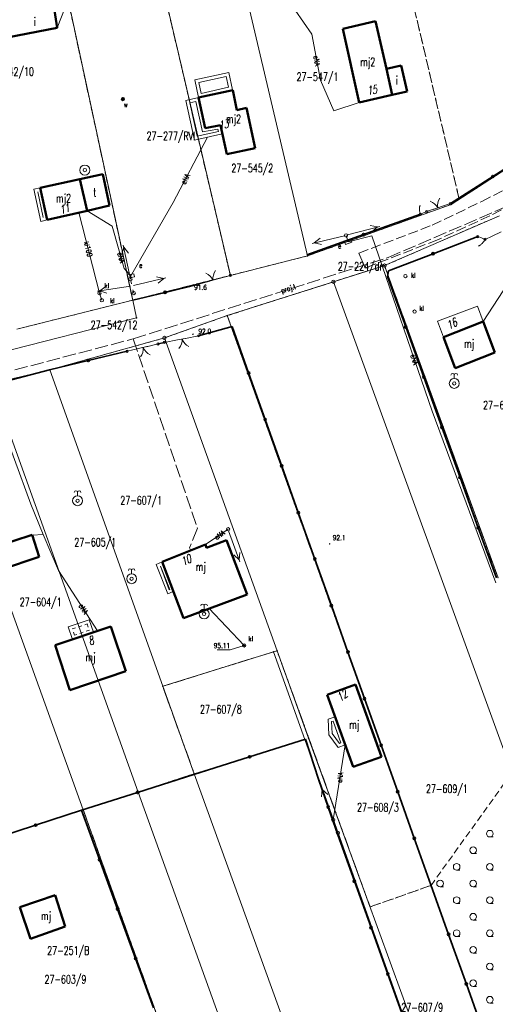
# Model space of a CAD drawing. Header units: metres. Extents: x 7542868 to 7543894, y 5828497 to 5830561.
# Tile 43 of 66: x 7543337 to 7543409, y 5830139 to 5830287. Entities that reach past the tile are written whole.
import ezdxf
from ezdxf.enums import TextEntityAlignment as Align

# ---------------------------------------------------------------- set-up
doc = ezdxf.new("R2010")
doc.units = ezdxf.units.M
for name, pattern in [('2_1', [0]), ('2_14', [1, -1]), ('2_KTJZ01', [2, 1.5, -0.5]), ('2_PTTL', [1.5, 1, -0.5]), ('3_1', [0]), ('3_EGBB01', [0]), ('3_EGBG08', [0]), ('3_EGBG08W', [1, 0.5, -0.5]), ('3_EGBI17', [0]), ('3_EGBT07', [0]), ('4_1', [0]), ('4_SUPE_01', [0]), ('4_SUPK_01', [0]), ('4_SUPT_P_01', [2.5, 2, -0.5]), ('4_SUSM03_02', [0]), ('GDE', [0]), ('GUK', [2, 1.5, -0.5]), ('GUZ', [1, 0.5, -0.5])]:
    doc.linetypes.add(name, pattern=pattern)
doc.layers.get('0').update_dxf_attribs({"color": 250, "linetype": 'CONTINUOUS', "lineweight": 100})
for name, color, linetype, lineweight in [('Dzialki', 7, 'GDE', 18), ('EADTD_T_0', 7, 'CONTINUOUS', 25), ('EGBB_E_T_0', 7, 'CONTINUOUS', 25), ('EGBB_L_0', 7, '3_EGBB01', 50), ('EGBE_L_0', 7, '3_EGBT07', 18), ('EGBE_L_1', 7, '3_EGBG08', 18), ('EGBE_L_8', 7, '3_1', 18), ('Kontury', 3, 'GUK', 18), ('KTJZ_L_0', 7, '2_KTJZ01', 18), ('KTOK_L_1', 7, '2_1', 18), ('KTOK_L_3', 7, '2_1', 18), ('KTOK_L_4', 7, 'CONTINUOUS', 35), ('Numery_dzialek', 7, 'CONTINUOUS', 13), ('Numery_konturow', 3, 'CONTINUOUS', 13), ('Numery_uzytkow', 7, 'CONTINUOUS', 13), ('PTTL_L_4', 7, '2_PTTL', 18), ('Punkty', 7, 'CONTINUOUS', 18), ('RTPW_T_0', 7, 'CONTINUOUS', 15), ('SUPE_E_T_3', 1, 'CONTINUOUS', 15), ('SUPE_L_3', 1, '4_SUPE_01', 18), ('SUPK_E_T_1', 34, 'CONTINUOUS', 15), ('SUPK_L_1', 34, '4_SUPK_01', 18), ('SUPP_E_T_6', 30, 'CONTINUOUS', 15), ('SUPP_L_6', 30, '4_SUPT_P_01', 18), ('SUSM_L_4', 7, 'CONTINUOUS', 18), ('SUSM_T_3', 7, 'CONTINUOUS', 18), ('SUTN_T_0', 7, 'CONTINUOUS', 18), ('SUUE_E_T_2', 7, 'CONTINUOUS', 15), ('SUUE_T_3', 7, 'CONTINUOUS', 18), ('SUUK_E_T_3', 7, 'CONTINUOUS', 15), ('SUUK_T_2', 34, 'CONTINUOUS', 18), ('SUUK_T_4', 7, 'CONTINUOUS', 18), ('SUUW_E_T_8', 7, 'CONTINUOUS', 15), ('SUUW_T_1', 7, 'CONTINUOUS', 18), ('SUUW_T_11', 7, 'CONTINUOUS', 18), ('SUUW_T_2', 7, 'CONTINUOUS', 18), ('Uzytki', 7, 'GUZ', 18)]:
    doc.layers.add(name, color=color, linetype=linetype, lineweight=lineweight)
doc.styles.get("Standard").update_dxf_attribs({"font": 'Simplex.SHX', "width": 0.75})

# ---------------------------------------------------------------- blocks, each defined once
blk = doc.blocks.new('GRO')
at = {"linetype": 'CONTINUOUS'}
blk.add_circle((0, 0), 0.045, dxfattribs=at)
blk = doc.blocks.new('GRT')
at = {"linetype": 'CONTINUOUS'}
blk.add_circle((0, 0), 0.25, dxfattribs=at)
blk = doc.blocks.new('2_PTTL05')
at = {"linetype": 'CONTINUOUS'}
blk.add_line((0, -0.5), (0.5, -0.5), dxfattribs=at)
blk.add_circle((0, 0), 0.5, dxfattribs=at)
blk = doc.blocks.new('2_RTPW01')
at = {"linetype": 'CONTINUOUS'}
blk.add_circle((0, 0), 0.045, dxfattribs=at)
blk = doc.blocks.new('4_SUSM04_01')
at = {"linetype": 'CONTINUOUS'}
blk.add_circle((0, 0), 0.25, dxfattribs=at)
blk = doc.blocks.new('4_SUPS01_06')
at = {"linetype": 'CONTINUOUS'}
blk.add_circle((0, 0), 0.0625, dxfattribs=at)
blk = doc.blocks.new('4_SUUS18_01')
at = {"linetype": 'CONTINUOUS'}
for p, q in [((0.5, 0.25), (-0.5, 0.25)), ((-0.5, 0.25), (-0.5, -0.25)), ((0.5, -0.25), (0.5, 0.25)), ((-0.5, -0.25), (0.5, -0.25))]:
    blk.add_line(p, q, dxfattribs=at)
blk = doc.blocks.new('4_SUUS22_01')
at = {"linetype": 'CONTINUOUS'}
blk.add_circle((0, 0), 0.25, dxfattribs=at)
blk = doc.blocks.new('4_SUUS15_05')
at = {"linetype": 'CONTINUOUS'}
blk.add_circle((0, 0), 0.25, dxfattribs=at)
blk = doc.blocks.new('4_SUUS14')
at = {"linetype": 'CONTINUOUS'}
blk.add_line((0, 0.75), (0, 1.25), dxfattribs=at)
for radius in [0.75, 0.25]:
    blk.add_circle((0, 0), radius, dxfattribs=at)
for centre in [(-0.25, 1.25), (0.25, 1.25)]:
    blk.add_arc(centre, 0.25, 0, 180, dxfattribs=at)
blk = doc.blocks.new('4_SUUS31_01')
at = {"linetype": 'CONTINUOUS'}
for radius in [0.25, 0.225, 0.2, 0.175, 0.15, 0.125, 0.1, 0.075, 0.05, 0.025, 0.00715]:
    blk.add_circle((0, 0), radius, dxfattribs=at)
blk = doc.blocks.new('4_SUUS13')
at = {"linetype": 'CONTINUOUS'}
for radius in [0.75, 0.25]:
    blk.add_circle((0, 0), radius, dxfattribs=at)

msp = doc.modelspace()

# ---------------------------------------------------------------- linework, layer by layer
at = {"layer": 'Dzialki'}
for p, q in [((7543380.38, 5830251.52), (7543369.65, 5830297.06)), ((7543368.75, 5830248.58), (7543357.89, 5830294.96)), ((7543354.05, 5830244.86), (7543343.81, 5830292.44)), ((7543401.99, 5830259.27), (7543414.86, 5830267.57)), ((7543380.38, 5830251.52), (7543401.99, 5830259.27)), ((7543409.25, 5830257.57), (7543391.96, 5830250.06)), ((7543368.75, 5830248.58), (7543380.38, 5830251.52)), ((7543384.27, 5830247.62), (7543391.96, 5830250.06)), ((7543391.96, 5830250.06), (7543409.05, 5830203.03)), ((7543354.05, 5830244.86), (7543368.75, 5830248.58)), ((7543384.27, 5830247.62), (7543368.28, 5830242.53)), ((7543446.39, 5830076.67), (7543384.27, 5830247.62)), ((7543336.59, 5830240.48), (7543354.05, 5830244.86)), ((7543354.62, 5830242.19), (7543354.05, 5830244.86)), ((7543368.28, 5830242.53), (7543358.82, 5830239.17)), ((7543420.32, 5830097.02), (7543368.28, 5830242.53)), ((7543331.2, 5830236.2), (7543354.62, 5830242.19)), ((7543358.82, 5830239.17), (7543341.58, 5830234.36)), ((7543375.78, 5830192.07), (7543358.82, 5830239.17)), ((7543341.58, 5830234.36), (7543332.83, 5830232.28)), ((7543358.56, 5830186.71), (7543341.58, 5830234.36)), ((7543354.85, 5830170.79), (7543332.83, 5830232.28)), ((7543346.6, 5830168.1), (7543324.2, 5830230.24)), ((7543375.22, 5830191.9), (7543375.78, 5830192.07)), ((7543380.53, 5830178.89), (7543375.78, 5830192.07)), ((7543358.56, 5830186.71), (7543375.22, 5830191.9)), ((7543379.94, 5830178.71), (7543375.22, 5830191.9)), ((7543363.31, 5830173.54), (7543358.56, 5830186.71)), ((7543363.31, 5830173.54), (7543379.94, 5830178.71)), ((7543379.94, 5830178.71), (7543410.16, 5830094.27)), ((7543411.23, 5830094.55), (7543380.53, 5830178.89)), ((7543354.85, 5830170.79), (7543363.31, 5830173.54)), ((7543393.58, 5830089.78), (7543363.31, 5830173.54)), ((7543346.6, 5830168.1), (7543354.85, 5830170.79)), ((7543386.17, 5830084.13), (7543354.85, 5830170.79)), ((7543324.24, 5830160.85), (7543346.6, 5830168.1)), ((7543359.96, 5830130.86), (7543346.6, 5830168.1))]:
    msp.add_line(p, q, dxfattribs=at)
at = {"layer": 'EGBB_L_0', "linetype": '3_EGBB01'}
for p, q in [((7543341.9, 5830290.76), (7543342.7, 5830285.86)), ((7543342.7, 5830285.86), (7543335.15, 5830284.42)), ((7543390.62, 5830286.85), (7543385.7, 5830285.73)), ((7543385.7, 5830285.73), (7543388.12, 5830274.64)), ((7543392.25, 5830279.68), (7543390.62, 5830286.85)), ((7543394.48, 5830280.18), (7543392.25, 5830279.68)), ((7543393.12, 5830275.77), (7543392.25, 5830279.68)), ((7543395.37, 5830276.28), (7543394.48, 5830280.18)), ((7543363.95, 5830275.35), (7543369.1, 5830276.49)), ((7543364.96, 5830270.76), (7543363.95, 5830275.35)), ((7543369.1, 5830276.49), (7543369.74, 5830273.48)), ((7543388.12, 5830274.64), (7543393.12, 5830275.77)), ((7543393.12, 5830275.77), (7543395.37, 5830276.28)), ((7543369.74, 5830273.48), (7543371.2, 5830273.8)), ((7543371.2, 5830273.8), (7543372.5, 5830267.76)), ((7543367.27, 5830271.18), (7543364.96, 5830270.76)), ((7543368.2, 5830266.83), (7543367.27, 5830271.18)), ((7543372.5, 5830267.76), (7543368.2, 5830266.83)), ((7543349.55, 5830263.83), (7543346.07, 5830263.07)), ((7543349.55, 5830263.83), (7543350.57, 5830259.13)), ((7543346.07, 5830263.07), (7543340.12, 5830261.78)), ((7543341.18, 5830256.94), (7543340.12, 5830261.78)), ((7543346.07, 5830263.07), (7543347.17, 5830258.33)), ((7543347.17, 5830258.33), (7543350.57, 5830259.13)), ((7543341.18, 5830256.94), (7543347.17, 5830258.33)), ((7543406.81, 5830241.63), (7543400.85, 5830239.3)), ((7543408.58, 5830236.96), (7543406.81, 5830241.63)), ((7543402.6, 5830234.61), (7543400.85, 5830239.3)), ((7543402.6, 5830234.61), (7543408.58, 5830236.96)), ((7543333.17, 5830207.66), (7543338.89, 5830209.53)), ((7543338.89, 5830209.53), (7543339.98, 5830206.21)), ((7543368.18, 5830208.71), (7543365.14, 5830207.55)), ((7543371.3, 5830200.55), (7543368.18, 5830208.71)), ((7543358.5, 5830205.43), (7543364.99, 5830208.04)), ((7543365.14, 5830207.55), (7543364.99, 5830208.04)), ((7543339.98, 5830206.21), (7543334.27, 5830204.29)), ((7543361.67, 5830196.95), (7543358.5, 5830205.43)), ((7543371.3, 5830200.55), (7543361.67, 5830196.95)), ((7543342.35, 5830192.89), (7543350.75, 5830195.73)), ((7543350.75, 5830195.73), (7543353.03, 5830188.98)), ((7543344.59, 5830186.13), (7543342.35, 5830192.89)), ((7543353.03, 5830188.98), (7543344.59, 5830186.13)), ((7543387.58, 5830186.98), (7543383.32, 5830185.41)), ((7543391.51, 5830176.11), (7543387.58, 5830186.98)), ((7543383.32, 5830185.41), (7543387.24, 5830174.57)), ((7543387.24, 5830174.57), (7543391.51, 5830176.11)), ((7543337.05, 5830153.47), (7543342.35, 5830155.27)), ((7543342.35, 5830155.27), (7543343.87, 5830150.53)), ((7543338.67, 5830148.71), (7543337.05, 5830153.47)), ((7543343.87, 5830150.53), (7543338.67, 5830148.71))]:
    msp.add_line(p, q, dxfattribs=at)
at = {"layer": 'EGBE_L_0', "linetype": '3_EGBT07'}
for p, q in [((7543363.39, 5830278.03), (7543368.53, 5830279.12)), ((7543363.95, 5830275.35), (7543363.39, 5830278.03)), ((7543363.98, 5830277.64), (7543368.14, 5830278.53)), ((7543368.14, 5830278.53), (7543368.49, 5830276.91)), ((7543368.53, 5830279.12), (7543369.08, 5830276.54)), ((7543369.08, 5830276.54), (7543363.95, 5830275.35)), ((7543364.34, 5830275.95), (7543363.98, 5830277.64)), ((7543368.49, 5830276.91), (7543364.34, 5830275.95)), ((7543362.07, 5830274.92), (7543363.95, 5830275.35)), ((7543363.95, 5830275.35), (7543364.96, 5830270.76)), ((7543363.37, 5830268.96), (7543362.07, 5830274.92)), ((7543362.67, 5830274.55), (7543363.57, 5830274.75)), ((7543363.76, 5830269.56), (7543362.67, 5830274.55)), ((7543363.57, 5830274.75), (7543364.58, 5830270.18)), ((7543364.58, 5830270.18), (7543366.88, 5830270.6)), ((7543364.96, 5830270.76), (7543367.27, 5830271.18)), ((7543366.88, 5830270.6), (7543366.95, 5830270.27)), ((7543367.27, 5830271.18), (7543367.54, 5830269.89)), ((7543367.54, 5830269.89), (7543363.37, 5830268.96)), ((7543366.95, 5830270.27), (7543363.76, 5830269.56)), ((7543339.14, 5830261.57), (7543340.12, 5830261.78)), ((7543340.12, 5830261.78), (7543341.18, 5830256.94)), ((7543340.2, 5830256.71), (7543339.14, 5830261.57)), ((7543340.58, 5830257.31), (7543339.74, 5830261.19)), ((7543339.74, 5830261.19), (7543339.74, 5830261.19)), ((7543339.74, 5830261.19), (7543340.58, 5830257.32)), ((7543340.58, 5830257.32), (7543340.58, 5830257.31)), ((7543341.18, 5830256.94), (7543340.2, 5830256.71)), ((7543357.57, 5830205.06), (7543358.5, 5830205.43)), ((7543358.5, 5830205.43), (7543360.16, 5830200.98)), ((7543359.34, 5830200.65), (7543357.57, 5830205.06)), ((7543358.22, 5830204.78), (7543358.21, 5830204.78)), ((7543358.21, 5830204.78), (7543359.52, 5830201.26)), ((7543359.62, 5830201.3), (7543358.22, 5830204.78)), ((7543360.16, 5830200.98), (7543359.34, 5830200.65)), ((7543359.52, 5830201.26), (7543359.62, 5830201.3)), ((7543383.48, 5830181.75), (7543384.51, 5830182.12)), ((7543383.6, 5830179.4), (7543383.48, 5830181.75)), ((7543384.51, 5830182.12), (7543386.04, 5830177.89)), ((7543384, 5830181.4), (7543384.21, 5830181.48)), ((7543384.09, 5830179.58), (7543384, 5830181.4)), ((7543384.21, 5830181.48), (7543385.4, 5830178.19)), ((7543385, 5830177.51), (7543383.6, 5830179.4)), ((7543385.18, 5830178.11), (7543384.09, 5830179.58)), ((7543386.04, 5830177.89), (7543385, 5830177.51)), ((7543385.4, 5830178.19), (7543385.18, 5830178.11))]:
    msp.add_line(p, q, dxfattribs=at)
at = {"layer": 'EGBE_L_1', "linetype": '3_EGBT07'}
for p, q in [((7543344.32, 5830195.66), (7543347.51, 5830196.74)), ((7543347.51, 5830196.74), (7543348.15, 5830194.85)), ((7543344.96, 5830193.77), (7543344.32, 5830195.66)), ((7543348.15, 5830194.85), (7543344.96, 5830193.77))]:
    msp.add_line(p, q, dxfattribs=at)
at = {"layer": 'EGBE_L_1', "linetype": '3_EGBG08W'}
for p, q in [((7543344.95, 5830195.35), (7543347.2, 5830196.11)), ((7543345.27, 5830194.4), (7543344.95, 5830195.35)), ((7543347.52, 5830195.16), (7543345.27, 5830194.4)), ((7543347.2, 5830196.11), (7543347.52, 5830195.16))]:
    msp.add_line(p, q, dxfattribs=at)
at = {"layer": 'EGBE_L_8', "linetype": '3_EGBI17'}
for p, q in [((7543399.96, 5830241.69), (7543405.96, 5830243.93)), ((7543405.96, 5830243.93), (7543406.81, 5830241.63)), ((7543400.85, 5830239.3), (7543399.96, 5830241.69)), ((7543406.81, 5830241.63), (7543400.85, 5830239.3))]:
    msp.add_line(p, q, dxfattribs=at)
at = {"layer": 'Kontury'}
for p, q in [((7543403.21, 5830260.06), (7543392.5, 5830305.49)), ((7543357.89, 5830294.96), (7543368.75, 5830248.58)), ((7543354.05, 5830244.86), (7543343.81, 5830292.44)), ((7543414.86, 5830267.57), (7543403.21, 5830260.06)), ((7543384.27, 5830247.62), (7543391.96, 5830250.06)), ((7543391.96, 5830250.06), (7543409.05, 5830203.03)), ((7543368.75, 5830248.58), (7543354.05, 5830244.86)), ((7543368.28, 5830242.53), (7543384.27, 5830247.62)), ((7543398.96, 5830156.73), (7543368.28, 5830242.53)), ((7543375.22, 5830191.9), (7543375.78, 5830192.07)), ((7543375.78, 5830192.07), (7543389.78, 5830153.49)), ((7543358.56, 5830186.71), (7543375.22, 5830191.9)), ((7543363.31, 5830173.54), (7543358.56, 5830186.71)), ((7543354.85, 5830170.79), (7543363.31, 5830173.54)), ((7543346.6, 5830168.1), (7543354.85, 5830170.79)), ((7543359.96, 5830130.86), (7543346.6, 5830168.1)), ((7543389.78, 5830153.49), (7543398.96, 5830156.73))]:
    msp.add_line(p, q, dxfattribs=at)
at = {"layer": 'KTJZ_L_0', "linetype": '2_KTJZ01'}
for p, q in [((7543406.59, 5830259.72), (7543415.71, 5830264.4)), ((7543416.7, 5830262.09), (7543407.81, 5830257.56)), ((7543399.15, 5830256.14), (7543406.59, 5830259.72)), ((7543407.81, 5830257.56), (7543399.96, 5830253.94)), ((7543388.1, 5830251.94), (7543399.15, 5830256.14)), ((7543399.96, 5830253.94), (7543389.04, 5830249.7))]:
    msp.add_line(p, q, dxfattribs=at)
at = {"layer": 'KTJZ_L_0', "linetype": '2_14'}
msp.add_line((7543389.04, 5830249.7), (7543388.1, 5830251.94), dxfattribs=at)
at = {"layer": 'KTOK_L_1'}
for p, q in [((7543399.26, 5830258.51), (7543400.68, 5830258.99)), ((7543400.68, 5830258.99), (7543401.88, 5830259.4)), ((7543398.3, 5830258.18), (7543399.5, 5830258.59)), ((7543408.16, 5830254.49), (7543407.1, 5830254.01)), ((7543409.52, 5830255.12), (7543408.16, 5830254.49)), ((7543366.87, 5830248.06), (7543368.75, 5830248.58)), ((7543363.79, 5830247.2), (7543365.67, 5830247.72)), ((7543365.43, 5830247.65), (7543366.87, 5830248.06)), ((7543363.95, 5830239.48), (7543361.99, 5830239.1)), ((7543357.86, 5830238.26), (7543356.13, 5830237.85)), ((7543360.77, 5830238.87), (7543358.81, 5830238.49)), ((7543362.24, 5830239.15), (7543360.77, 5830238.87)), ((7543354.92, 5830237.56), (7543353.19, 5830237.15)), ((7543356.38, 5830237.91), (7543354.92, 5830237.56))]:
    msp.add_line(p, q, dxfattribs=at)
for centre in [(7543401.88, 5830259.4), (7543398.3, 5830258.18), (7543407.1, 5830254.01), (7543368.75, 5830248.58), (7543363.79, 5830247.2), (7543363.95, 5830239.48), (7543357.86, 5830238.26), (7543358.81, 5830238.49), (7543353.19, 5830237.15)]:
    msp.add_circle(centre, 0.17, dxfattribs=at)
for centre, start, end in [((7543401.94, 5830259.13), 146.7994, 190.8737), ((7543398.19, 5830257.85), 26.7626, 70.837), ((7543364.32, 5830247.05), 23.5582, 67.6326), ((7543368.13, 5830248.12), 143.595, 187.6693), ((7543359.51, 5830238.91), 318.9008, 2.9751), ((7543363.4, 5830239.66), 198.864, 242.9384), ((7543353.65, 5830237.55), 321.3531, 5.4275), ((7543357.51, 5830238.46), 201.3164, 245.3908)]:
    msp.add_arc(centre, 2, start, end, dxfattribs=at)
at = {"layer": 'KTOK_L_3'}
for p, q in [((7543397.24, 5830258.73), (7543397.25, 5830258.81)), ((7543397.24, 5830258.63), (7543397.24, 5830258.73)), ((7543397.25, 5830258.9), (7543397.27, 5830258.98)), ((7543397.25, 5830258.81), (7543397.25, 5830258.9)), ((7543397.27, 5830258.98), (7543397.29, 5830259.06)), ((7543397.29, 5830259.06), (7543397.31, 5830259.15)), ((7543397.31, 5830259.15), (7543397.32, 5830259.18)), ((7543397.23, 5830258.54), (7543397.24, 5830258.63)), ((7543397.24, 5830258.45), (7543397.23, 5830258.54)), ((7543397.24, 5830258.35), (7543397.24, 5830258.45)), ((7543397.25, 5830258.26), (7543397.24, 5830258.35)), ((7543397.27, 5830258.17), (7543397.25, 5830258.26)), ((7543397.28, 5830258.06), (7543397.27, 5830258.17)), ((7543397.31, 5830257.97), (7543397.28, 5830258.06)), ((7543397.33, 5830257.88), (7543397.31, 5830257.97)), ((7543397.36, 5830257.78), (7543397.33, 5830257.88)), ((7543397.36, 5830257.78), (7543397.83, 5830257.98)), ((7543397.83, 5830257.98), (7543398.3, 5830258.18)), ((7543406.54, 5830254.22), (7543405.99, 5830254.42)), ((7543406.12, 5830253.01), (7543406.09, 5830253)), ((7543406.2, 5830253.05), (7543406.12, 5830253.01)), ((7543406.28, 5830253.1), (7543406.2, 5830253.05)), ((7543406.35, 5830253.15), (7543406.28, 5830253.1)), ((7543406.43, 5830253.2), (7543406.35, 5830253.15)), ((7543406.5, 5830253.25), (7543406.43, 5830253.2)), ((7543406.57, 5830253.32), (7543406.5, 5830253.25)), ((7543407.1, 5830254.01), (7543406.54, 5830254.22)), ((7543406.64, 5830253.38), (7543406.57, 5830253.32)), ((7543406.7, 5830253.45), (7543406.64, 5830253.38)), ((7543406.77, 5830253.52), (7543406.7, 5830253.45)), ((7543406.83, 5830253.6), (7543406.77, 5830253.52)), ((7543406.89, 5830253.67), (7543406.83, 5830253.6)), ((7543406.95, 5830253.75), (7543406.89, 5830253.67)), ((7543407, 5830253.83), (7543406.95, 5830253.75)), ((7543407.05, 5830253.92), (7543407, 5830253.83)), ((7543407.1, 5830254.01), (7543407.05, 5830253.92))]:
    msp.add_line(p, q, dxfattribs=at)
for centre in [(7543397.36, 5830257.78), (7543398.3, 5830258.18), (7543405.99, 5830254.42), (7543407.1, 5830254.01)]:
    msp.add_circle(centre, 0.17, dxfattribs=at)
at = {"layer": 'KTOK_L_4'}
for p, q in [((7543408.27, 5830263.47), (7543414.66, 5830267.54)), ((7543401.88, 5830259.4), (7543408.27, 5830263.47)), ((7543388.81, 5830254.73), (7543397.36, 5830257.78)), ((7543380.27, 5830251.68), (7543388.81, 5830254.73)), ((7543405.99, 5830254.42), (7543399.27, 5830251.84)), ((7543399.27, 5830251.84), (7543392.56, 5830249.25)), ((7543392.56, 5830249.25), (7543392.41, 5830248.4)), ((7543395.15, 5830240.83), (7543392.41, 5830248.4)), ((7543358.92, 5830246.03), (7543363.79, 5830247.2)), ((7543354.05, 5830244.86), (7543358.92, 5830246.03)), ((7543363.95, 5830239.48), (7543369, 5830240.9)), ((7543369, 5830240.9), (7543371.49, 5830233.89)), ((7543397.88, 5830233.27), (7543395.15, 5830240.83)), ((7543357.86, 5830238.26), (7543358.81, 5830238.49)), ((7543347.35, 5830235.77), (7543353.19, 5830237.15)), ((7543341.51, 5830234.38), (7543347.35, 5830235.77)), ((7543334.83, 5830232.6), (7543341.51, 5830234.38)), ((7543371.49, 5830233.89), (7543373.99, 5830226.89)), ((7543400.61, 5830225.71), (7543397.88, 5830233.27)), ((7543373.99, 5830226.89), (7543376.48, 5830219.88)), ((7543403.34, 5830218.15), (7543400.61, 5830225.71)), ((7543376.48, 5830219.88), (7543378.98, 5830212.87)), ((7543406.08, 5830210.58), (7543403.34, 5830218.15)), ((7543378.98, 5830212.87), (7543381.47, 5830205.87)), ((7543408.81, 5830203.02), (7543406.08, 5830210.58)), ((7543381.47, 5830205.87), (7543383.96, 5830198.86)), ((7543383.96, 5830198.86), (7543386.46, 5830191.86)), ((7543386.46, 5830191.86), (7543388.95, 5830184.85)), ((7543388.95, 5830184.85), (7543391.45, 5830177.84)), ((7543371.64, 5830176.09), (7543380.04, 5830178.77)), ((7543380.04, 5830178.77), (7543382.02, 5830172.73)), ((7543391.45, 5830177.84), (7543393.94, 5830170.84)), ((7543363.24, 5830173.41), (7543371.64, 5830176.09)), ((7543354.79, 5830170.73), (7543363.24, 5830173.41)), ((7543382.02, 5830172.73), (7543383.47, 5830168.53)), ((7543346.34, 5830168.05), (7543354.79, 5830170.73)), ((7543393.94, 5830170.84), (7543396.44, 5830163.83)), ((7543383.47, 5830168.53), (7543384.92, 5830164.33)), ((7543339.42, 5830165.8), (7543346.34, 5830168.05)), ((7543349.05, 5830160.61), (7543346.34, 5830168.05)), ((7543332.5, 5830163.54), (7543339.42, 5830165.8)), ((7543384.92, 5830164.33), (7543387.43, 5830157.35)), ((7543396.44, 5830163.83), (7543398.93, 5830156.83)), ((7543351.77, 5830153.17), (7543349.05, 5830160.61)), ((7543387.43, 5830157.35), (7543389.94, 5830150.37)), ((7543398.93, 5830156.83), (7543401.61, 5830149.35)), ((7543354.49, 5830145.72), (7543351.77, 5830153.17)), ((7543389.94, 5830150.37), (7543392.46, 5830143.39)), ((7543401.61, 5830149.35), (7543404.28, 5830141.88)), ((7543357.2, 5830138.28), (7543354.49, 5830145.72)), ((7543392.46, 5830143.39), (7543394.97, 5830136.41)), ((7543404.28, 5830141.88), (7543406.95, 5830134.4))]:
    msp.add_line(p, q, dxfattribs=at)
for centre in [(7543408.27, 5830263.47), (7543388.81, 5830254.73), (7543399.27, 5830251.84), (7543358.92, 5830246.03), (7543395.15, 5830240.83), (7543347.35, 5830235.77), (7543371.49, 5830233.89), (7543397.88, 5830233.27), (7543373.99, 5830226.89), (7543400.61, 5830225.71), (7543376.48, 5830219.88), (7543403.34, 5830218.15), (7543378.98, 5830212.87), (7543406.08, 5830210.58), (7543381.47, 5830205.87), (7543383.96, 5830198.86), (7543386.46, 5830191.86), (7543388.95, 5830184.85), (7543391.45, 5830177.84), (7543371.64, 5830176.09), (7543354.79, 5830170.73), (7543393.94, 5830170.84), (7543383.47, 5830168.53), (7543339.42, 5830165.8), (7543396.44, 5830163.83), (7543349.05, 5830160.61), (7543387.43, 5830157.35), (7543351.77, 5830153.17), (7543389.94, 5830150.37), (7543401.61, 5830149.35), (7543354.49, 5830145.72), (7543392.46, 5830143.39), (7543404.28, 5830141.88)]:
    msp.add_circle(centre, 0.17, dxfattribs=at)
at = {"layer": 'PTTL_L_4', "linetype": '2_PTTL'}
for p, q in [((7543398.96, 5830156.73), (7543410.46, 5830172.74)), ((7543420.32, 5830097.02), (7543398.96, 5830156.73))]:
    msp.add_line(p, q, dxfattribs=at)
at = {"layer": 'SUPE_L_3', "linetype": '4_SUPE_01'}
for p, q in [((7543342.7, 5830285.86), (7543346.82, 5830296.61)), ((7543375.32, 5830293.11), (7543381.04, 5830284.91)), ((7543381.04, 5830284.91), (7543382.31, 5830277.98)), ((7543382.31, 5830277.98), (7543384.34, 5830273.36)), ((7543384.34, 5830273.36), (7543388.12, 5830274.64)), ((7543360.14, 5830259.57), (7543365.3, 5830269.4)), ((7543353.76, 5830248.51), (7543360.14, 5830259.57)), ((7543347.17, 5830258.33), (7543350.96, 5830256.01)), ((7543350.96, 5830256.01), (7543352.76, 5830249.61)), ((7543386.4, 5830254.67), (7543391.23, 5830255.97)), ((7543389.79, 5830256.1), (7543390.89, 5830255.88)), ((7543390.06, 5830255.14), (7543390.89, 5830255.88)), ((7543381.05, 5830253.4), (7543385.92, 5830254.55)), ((7543386.16, 5830254.6), (7543386.48, 5830253.65)), ((7543386.48, 5830253.65), (7543390.07, 5830254.53)), ((7543390.07, 5830254.53), (7543399.12, 5830228.14)), ((7543352.42, 5830251.73), (7543352.7, 5830252.81)), ((7543353.66, 5830248.26), (7543352.63, 5830253.15)), ((7543353.4, 5830251.93), (7543352.7, 5830252.81)), ((7543381.39, 5830253.48), (7543382.25, 5830254.19)), ((7543381.39, 5830253.48), (7543382.48, 5830253.22)), ((7543352.76, 5830249.61), (7543353.76, 5830248.51)), ((7543353.71, 5830248.02), (7543353.76, 5830248.51)), ((7543357.63, 5830248.38), (7543358.72, 5830248.13)), ((7543406.81, 5830241.63), (7543411.33, 5830248.56)), ((7543348.76, 5830246.19), (7543353.7, 5830246.96)), ((7543349.11, 5830246.24), (7543350.02, 5830246.89)), ((7543354.19, 5830247.06), (7543359.06, 5830248.21)), ((7543357.86, 5830247.41), (7543358.72, 5830248.13)), ((7543349.11, 5830246.24), (7543350.17, 5830245.9)), ((7543333.75, 5830227.65), (7543338.73, 5830214.12)), ((7543399.12, 5830228.14), (7543408.71, 5830202.28)), ((7543338.73, 5830214.12), (7543340.57, 5830209.59)), ((7543368.4, 5830210.36), (7543364.99, 5830208.04)), ((7543368.48, 5830210.13), (7543370.18, 5830205.43)), ((7543340.57, 5830209.59), (7543338.91, 5830209.48)), ((7543340.57, 5830209.59), (7543342.87, 5830204.17)), ((7543370.19, 5830206.87), (7543370.06, 5830205.76)), ((7543369.25, 5830206.53), (7543370.06, 5830205.76)), ((7543342.87, 5830204.17), (7543348.77, 5830195.05)), ((7543384.25, 5830166.58), (7543386.03, 5830177.91)), ((7543382.47, 5830171.51), (7543384.17, 5830166.81)), ((7543382.58, 5830171.18), (7543382.46, 5830170.07)), ((7543382.58, 5830171.18), (7543383.4, 5830170.41))]:
    msp.add_line(p, q, dxfattribs=at)
at = {"layer": 'SUPK_L_1', "linetype": '4_SUPK_01'}
for p, q in [((7543349.04, 5830245.93), (7543345.95, 5830258.05)), ((7543349.4, 5830244.85), (7543349.04, 5830245.93)), ((7543370.81, 5830192.87), (7543365.53, 5830198.48))]:
    msp.add_line(p, q, dxfattribs=at)
at = {"layer": 'SUPK_L_1', "linetype": '4_1'}
for p, q in [((7543345.95, 5830258.05), (7543349.04, 5830245.93)), ((7543349.04, 5830245.93), (7543349.4, 5830244.85)), ((7543370.81, 5830192.87), (7543365.53, 5830198.48))]:
    msp.add_line(p, q, dxfattribs=at)
at = {"layer": 'SUPP_L_6', "linetype": '4_SUPT_P_01'}
for p, q in [((7543392.5, 5830251.27), (7543424.05, 5830264.86)), ((7543354.12, 5830239.02), (7543392.5, 5830251.27)), ((7543324.19, 5830231.19), (7543354.12, 5830239.02)), ((7543354.12, 5830239.02), (7543363.81, 5830210.5)), ((7543363.81, 5830210.5), (7543362.61, 5830207.57)), ((7543362.61, 5830207.57), (7543362.78, 5830207.15))]:
    msp.add_line(p, q, dxfattribs=at)
at = {"layer": 'SUSM_L_4', "linetype": '4_SUSM03_02'}
for p, q in [((7543353.77, 5830247.77), (7543353.88, 5830247.29)), ((7543354.09, 5830246.41), (7543354.21, 5830245.92)), ((7543384.42, 5830166.11), (7543384.25, 5830166.58)), ((7543384.86, 5830164.87), (7543384.69, 5830165.34))]:
    msp.add_line(p, q, dxfattribs=at)
for centre in [(7543353.71, 5830248.02), (7543354.21, 5830245.92), (7543384.25, 5830166.58), (7543384.95, 5830164.63)]:
    msp.add_circle(centre, 0.25, dxfattribs=at)
at = {"layer": 'SUTN_T_0', "linetype": 'CONTINUOUS'}
for p in [(7543366.77, 5830192.22), (7543370.81, 5830192.87)]:
    msp.add_line(p, (7543368.72, 5830192.22), dxfattribs=at)
at = {"layer": 'Uzytki'}
for p, q in [((7543392.5, 5830305.49), (7543403.21, 5830260.06)), ((7543368.75, 5830248.58), (7543357.89, 5830294.96)), ((7543343.81, 5830292.44), (7543354.05, 5830244.86)), ((7543403.21, 5830260.06), (7543414.86, 5830267.57)), ((7543401.99, 5830259.27), (7543380.38, 5830251.52)), ((7543403.21, 5830260.06), (7543401.99, 5830259.27)), ((7543409.25, 5830257.57), (7543391.96, 5830250.06)), ((7543380.38, 5830251.52), (7543368.75, 5830248.58)), ((7543391.96, 5830250.06), (7543384.27, 5830247.62)), ((7543391.96, 5830250.06), (7543409.05, 5830203.03)), ((7543354.05, 5830244.86), (7543368.75, 5830248.58)), ((7543384.27, 5830247.62), (7543368.28, 5830242.53)), ((7543354.05, 5830244.86), (7543336.59, 5830240.48)), ((7543368.28, 5830242.53), (7543358.82, 5830239.17)), ((7543368.28, 5830242.53), (7543398.96, 5830156.73)), ((7543358.82, 5830239.17), (7543341.58, 5830234.36)), ((7543341.58, 5830234.36), (7543332.83, 5830232.28)), ((7543375.78, 5830192.07), (7543375.22, 5830191.9)), ((7543389.78, 5830153.49), (7543375.78, 5830192.07)), ((7543375.22, 5830191.9), (7543358.56, 5830186.71)), ((7543358.56, 5830186.71), (7543363.31, 5830173.54)), ((7543363.31, 5830173.54), (7543354.85, 5830170.79)), ((7543354.85, 5830170.79), (7543346.6, 5830168.1)), ((7543346.6, 5830168.1), (7543359.96, 5830130.86)), ((7543398.96, 5830156.73), (7543389.78, 5830153.49))]:
    msp.add_line(p, q, dxfattribs=at)

# ---------------------------------------------------------------- block references
at = {"layer": 'PTTL_L_4'}
for p in [(7543407.82, 5830164.52), (7543405.32, 5830162.02), (7543402.82, 5830159.52), (7543407.82, 5830159.52), (7543400.32, 5830157.02), (7543405.32, 5830157.02), (7543402.82, 5830154.52), (7543407.82, 5830154.52), (7543405.32, 5830152.02), (7543402.82, 5830149.52), (7543407.82, 5830149.52), (7543405.32, 5830147.02), (7543407.82, 5830144.52), (7543405.32, 5830142.02), (7543407.82, 5830139.52)]:
    msp.add_blockref('2_PTTL05', p, dxfattribs=at)
at = {"layer": 'Punkty'}
for name, p in [('GRO', (7543401.99, 5830259.27)), ('GRO', (7543380.38, 5830251.52)), ('GRT', (7543391.96, 5830250.06)), ('GRO', (7543368.75, 5830248.58)), ('GRT', (7543384.27, 5830247.62)), ('GRO', (7543354.05, 5830244.86)), ('GRO', (7543368.28, 5830242.53)), ('GRO', (7543354.62, 5830242.19)), ('GRT', (7543358.82, 5830239.17)), ('GRO', (7543341.58, 5830234.36)), ('GRO', (7543375.78, 5830192.07)), ('GRO', (7543375.22, 5830191.9)), ('GRO', (7543358.56, 5830186.71)), ('GRO', (7543379.94, 5830178.71)), ('GRO', (7543380.53, 5830178.89)), ('GRO', (7543363.31, 5830173.54)), ('GRO', (7543354.85, 5830170.79)), ('GRO', (7543346.6, 5830168.1))]:
    msp.add_blockref(name, p, dxfattribs=at)
at = {"layer": 'RTPW_T_0', "rotation": 269.9999974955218}
for p in [(7543362.58, 5830246.89), (7543363.12, 5830239.72), (7543383.7, 5830208.15)]:
    msp.add_blockref('2_RTPW01', p, dxfattribs=at)
at = {"layer": 'SUSM_T_3'}
for p in [(7543386.16, 5830254.6), (7543368.4, 5830210.36)]:
    msp.add_blockref('4_SUSM04_01', p, dxfattribs=at)
at = {"layer": 'SUTN_T_0'}
msp.add_blockref('4_SUPS01_06', (7543370.81, 5830192.87), dxfattribs=at)
at = {"layer": 'SUUE_T_3'}
for p, rotation in [((7543386.48, 5830253.65), 197.78837574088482), ((7543353.76, 5830248.51), 9.079278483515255)]:
    msp.add_blockref('4_SUUS18_01', p, dxfattribs=dict(at, rotation=rotation))
at = {"layer": 'SUUK_T_2'}
for p in [(7543395.11, 5830248.48), (7543349.04, 5830245.93), (7543349.4, 5830244.85), (7543396.49, 5830243.13), (7543370.81, 5830192.87)]:
    msp.add_blockref('4_SUUS15_05', p, dxfattribs=at)
at = {"layer": 'SUUK_T_4'}
for p in [(7543395.11, 5830248.48), (7543349.04, 5830245.93), (7543349.4, 5830244.85), (7543396.49, 5830243.13), (7543370.81, 5830192.87)]:
    msp.add_blockref('4_SUUS22_01', p, dxfattribs=at)
at = {"layer": 'SUUW_T_1'}
msp.add_blockref('4_SUUS13', (7543346.84, 5830264.44), dxfattribs=at)
at = {"layer": 'SUUW_T_11'}
msp.add_blockref('4_SUUS31_01', (7543352.57, 5830275.13), dxfattribs=at)
at = {"layer": 'SUUW_T_2'}
for p in [(7543402.46, 5830232.32), (7543345.74, 5830214.66), (7543353.89, 5830202.91), (7543364.8, 5830197.6)]:
    msp.add_blockref('4_SUUS14', p, dxfattribs=at)

# ---------------------------------------------------------------- texts
at = {"layer": 'EADTD_T_0', "oblique": 15, "width": 0.7}
for s, rotation, p in [('15', 10.0891, (7543389.42, 5830275.75)), ('13', 11.7091, (7543367.1, 5830270.55)), ('11', 18.2191, (7543343.24, 5830257.78))]:
    msp.add_text(s, height=1.25, rotation=rotation, dxfattribs=at).set_placement(p)
for s, rotation, p in [('16', 28.349, (7543401.11, 5830241.47)), ('10', 25.599, (7543361.11, 5830205.94)), ('8', 21.7691, (7543347.15, 5830194.02)), ('12', 35.219, (7543384.58, 5830185.38))]:
    msp.add_text(s, height=1.25, rotation=rotation, dxfattribs=at).set_placement(p, align=Align.TOP_LEFT)
at = {"layer": 'EGBB_E_T_0', "width": 0.7}
for s, p in [('i', (7543339.32, 5830286.82)), ('mj2', (7543389.44, 5830280.54)), ('i', (7543393.81, 5830277.98)), ('mj2', (7543369.23, 5830271.96)), ('t', (7543348.34, 5830261.09)), ('mj2', (7543343.64, 5830260.03)), ('mj', (7543404.71, 5830238.13)), ('mj', (7543364.3, 5830204.54)), ('mj', (7543347.69, 5830190.93)), ('mj', (7543387.41, 5830180.77)), ('mj', (7543341.01, 5830151.97))]:
    msp.add_text(s, height=1.25, dxfattribs=at).set_placement(p, align=Align.MIDDLE)
at = {"layer": 'Numery_dzialek', "width": 0.7}
for s, p in [('27-542/10', (7543332.13, 5830279.9)), ('27-547/1', (7543378.71, 5830279.11)), ('27-545/2', (7543368.9, 5830265.36)), ('27-542/12', (7543347.72, 5830241.76)), ('27-612/5', (7543406.79, 5830229.67)), ('27-607/1', (7543352.18, 5830215.33)), ('27-605/1', (7543345.26, 5830209.03)), ('27-604/1', (7543337.04, 5830200.03)), ('27-607/8', (7543364.18, 5830183.87)), ('27-609/1', (7543398.2, 5830171.9)), ('27-608/3', (7543387.82, 5830169.11)), ('27-603/9', (7543340.77, 5830143.21)), ('27-607/9', (7543394.49, 5830138.98))]:
    msp.add_text(s, height=1.25, dxfattribs=at).set_placement(p, align=Align.TOP_LEFT)
at = {"layer": 'Numery_konturow', "width": 0.7}
msp.add_text('27-277/RVI', height=1.25, dxfattribs=at).set_placement((7543356.14, 5830270.21), align=Align.TOP_LEFT)
at = {"layer": 'Numery_uzytkow', "width": 0.7}
for s, p in [('27-277/R', (7543356.14, 5830270.21)), ('27-224/dr', (7543384.92, 5830250.58)), ('27-251/B', (7543341.18, 5830147.55))]:
    msp.add_text(s, height=1.25, dxfattribs=at).set_placement(p, align=Align.TOP_LEFT)
at = {"layer": 'RTPW_T_0', "width": 0.7}
for s, p in [('91.6', (7543363.29, 5830247.16)), ('92.0', (7543363.94, 5830240.52)), ('92.1', (7543384.17, 5830209.46))]:
    msp.add_text(s, height=0.75, dxfattribs=at).set_placement(p, align=Align.TOP_LEFT)
at = {"layer": 'SUPE_E_T_3', "width": 0.7}
for rotation, p in [(280.3694, (7543381.77, 5830280.89)), (62.3051, (7543361.99, 5830263.1)), (285.7525, (7543352.29, 5830251.28)), (288.9185, (7543396.44, 5830235.94)), (34.3204, (7543367.12, 5830209.49)), (302.862, (7543346.63, 5830198.37)), (81.077, (7543385.26, 5830172.99))]:
    msp.add_text('eNA', height=0.75, rotation=rotation, dxfattribs=at).set_placement(p, align=Align.MIDDLE)
at = {"layer": 'SUPK_E_T_1', "width": 0.7}
msp.add_text('kl100', height=0.75, rotation=284.2854, dxfattribs=at).set_placement((7543347.35, 5830252.54), align=Align.MIDDLE)
at = {"layer": 'SUPP_E_T_6', "width": 0.7}
msp.add_text('proj.t', height=0.75, rotation=17.7035, dxfattribs=at).set_placement((7543377.51, 5830246.49), align=Align.MIDDLE)
at = {"layer": 'SUTN_T_0', "width": 0.7}
msp.add_text('95.11', height=0.75, dxfattribs=at).set_placement((7543368.72, 5830192.84), align=Align.MIDDLE_RIGHT)
at = {"layer": 'SUUE_E_T_2', "width": 0.7}
for p in [(7543384.95, 5830253.4), (7543355.02, 5830250.47)]:
    msp.add_text('e', height=0.75, dxfattribs=at).set_placement(p, align=Align.TOP_LEFT)
at = {"layer": 'SUUK_E_T_3', "width": 0.7}
for p in [(7543395.94, 5830248.2), (7543349.81, 5830246.66), (7543350.65, 5830244.39), (7543397.2, 5830243.25), (7543371.49, 5830193.49)]:
    msp.add_text('kl', height=0.75, dxfattribs=at).set_placement(p)
at = {"layer": 'SUUW_E_T_8', "width": 0.7}
msp.add_text('w', height=0.75, dxfattribs=at).set_placement((7543352.71, 5830274.65), align=Align.TOP_LEFT)

doc.saveas('drawing.dxf')
